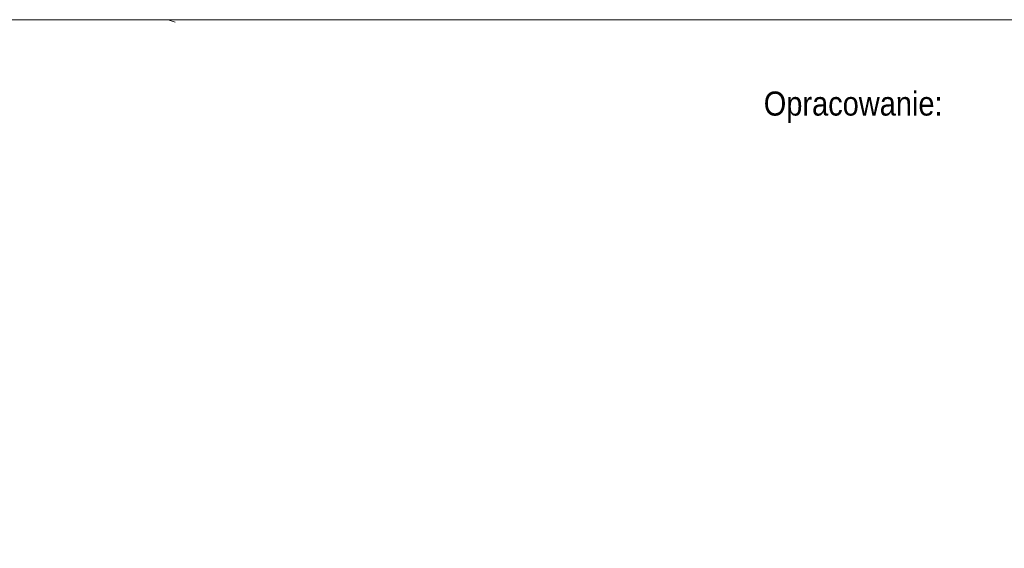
# Model space of a CAD drawing. Extents: x 6439600 to 6443631, y 5654340 to 5654937.
# Tile 22 of 54: x 6440917 to 6440972, y 5654577 to 5654607. Entities that reach past the tile are written whole.
import ezdxf
from ezdxf.enums import TextEntityAlignment as Align

# ---------------------------------------------------------------- set-up
doc = ezdxf.new("R2010")
doc.units = 0
doc.header["$MEASUREMENT"] = 0
doc.linetypes.add('PRZER2-1', pattern=[3, 2, -1])
doc.layers.get('0').update_dxf_attribs({"color": 2, "linetype": 'CONTINUOUS', "lineweight": 5})
doc.layers.add('1ramki', color=7, linetype='PRZER2-1', lineweight=18)
doc.layers.add('Warstwa 63', color=7, linetype='CONTINUOUS', lineweight=0)
doc.layers.add('218-kontur użytku gruntowego', color=7, linetype='CONTINUOUS')
doc.styles.add('MapaZas', font='geodezja.shx', dxfattribs={"width": 0.9})

msp = doc.modelspace()

# ---------------------------------------------------------------- linework, layer by layer
at = {"color": 0, "linetype": 'Continuous'}
msp.add_lwpolyline([(6440774.191, 5654606.899), (6440976.424, 5654606.899), (6440976.424, 5654570.427), (6440774.191, 5654570.427)], close=True, dxfattribs=at)
at = {"layer": '1ramki', "color": 0, "linetype": 'Continuous', "lineweight": 13}
msp.add_lwpolyline([(6441061.201, 5654403.694), (6440774.191, 5654403.694), (6440774.191, 5654606.899), (6441061.201, 5654606.899)], close=True, dxfattribs=at)
at = {"layer": '218-kontur użytku gruntowego', "color": 0, "linetype": 'Continuous', "lineweight": 18}
for points in [[(6440925.93, 5654606.766), (6440925.541, 5654606.899)], [(6440925.541, 5654606.899), (6440925.93, 5654606.766)]]:
    msp.add_lwpolyline(points, dxfattribs=at)

# ---------------------------------------------------------------- texts
at = {"layer": 'Warstwa 63', "color": 0, "linetype": 'Continuous', "lineweight": 13, "style": 'MapaZas', "width": 0.9}
msp.add_text('Opracowanie:', height=1.34168, dxfattribs=at).set_placement((6440963.703, 5654602.224, -507.847), align=Align.MIDDLE_CENTER)

doc.saveas('drawing.dxf')
